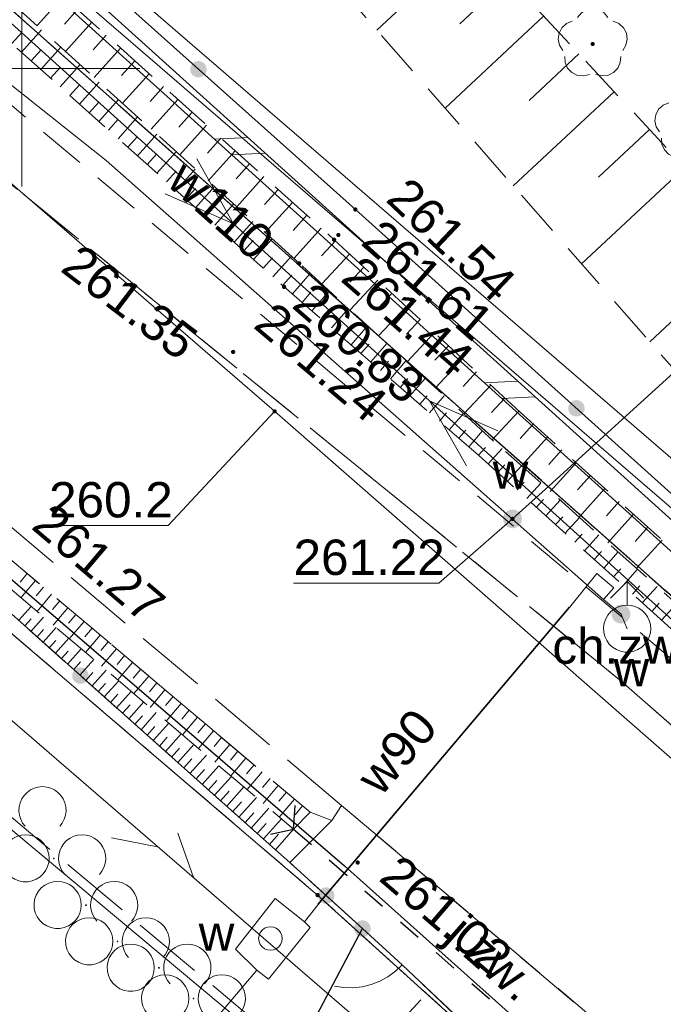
# Model space of a CAD drawing. Header units: metres. Extents: x 7427125 to 7427502, y 5541102 to 5541557.
# Tile 17 of 43: x 7427250 to 7427264, y 5541280 to 5541301. Entities that reach past the tile are written whole.
import ezdxf
from ezdxf.enums import TextEntityAlignment as Align

# ---------------------------------------------------------------- set-up
doc = ezdxf.new("R2010")
doc.units = ezdxf.units.M
doc.header["$MEASUREMENT"] = 0
for name, pattern in [('PRZER1-1', [1, 0.5, -0.5]), ('PRZER2-1', [1.5, 1, -0.5]), ('PRZER3-1', [2, 1.5, -0.5]), ('PRZER3-2', [2.5, 1.5, -1])]:
    doc.linetypes.add(name, pattern=pattern)
for name, color, linetype, lineweight in [('!_Granica terenu objętego planem', 7, 'Continuous', 0), ('!_Linia rozgraniczająca', 7, 'Continuous', 0), ('GEPPGD', 7, 'Continuous', 13), ('GESDZI', 7, 'Continuous', 13), ('GESJOB', 7, 'Continuous', 30), ('GSLDSO', 7, 'Continuous', 13), ('GSLINK', 7, 'Continuous', 13), ('GSLIPS', 7, 'Continuous', 30), ('GSLKBR', 7, 'Continuous', 13), ('GSLKFU', 7, 'Continuous', 13), ('GSLKOG', 7, 'Continuous', 30), ('GSPWPS', 7, 'Continuous', 13), ('GSPWPS_O', 7, 'Continuous', 13), ('GSSKOA', 7, 'Continuous', 13), ('GSSKOA_O', 7, 'Continuous', 13), ('GSSKOD', 7, 'Continuous', 13), ('GSSKOD_O', 7, 'Continuous', 13), ('GSSZAD', 7, 'Continuous', 13), ('GSSZSN', 7, 'Continuous', 13), ('GULLOB', 7, 'Continuous', 30), ('GUPIWZ', 7, 'Continuous', 13), ('GUPIWZ_O', 7, 'Continuous', 13), ('GUPPRZ', 7, 'Continuous', 13), ('GUPPRZ_O', 7, 'Continuous', 13), ('GUSIKP', 7, 'Continuous', 13)]:
    doc.layers.add(name, color=color, linetype=linetype, lineweight=lineweight)
for name, color, linetype, lineweight, true_color in [('GESUZY', 7, 'Continuous', 13, 0x008000), ('GSPRDL', 7, 'Continuous', 13, 0x008000), ('GULEPR', 1, 'Continuous', 13, 0xff0000), ('GULTPR', 7, 'Continuous', 13, 0xff9100), ('GULWPR', 5, 'Continuous', 13, 0x0000ff), ('GULWPR_O', 5, 'Continuous', 13, 0x0000ff), ('GUPWDT', 5, 'Continuous', 13, 0x0000ff), ('GUPWZA', 5, 'Continuous', 13, 0x0000ff), ('GUPWZA_O', 5, 'Continuous', 13, 0x0000ff), ('Ramka sekcyjna', 7, 'Continuous', 13, 0xa5007c)]:
    doc.layers.add(name, color=color, linetype=linetype, lineweight=lineweight, true_color=true_color)
doc.styles.add('Arial', font='arial.ttf')

# ---------------------------------------------------------------- blocks, each defined once
blk = doc.blocks.new('D_GEPPGD1_2')
blk.add_hatch(color=0).paths.add_polyline_path([(0, -0.045), (-0.013906, -0.042798), (-0.02645, -0.036406), (-0.036406, -0.02645), (-0.042798, -0.013906), (-0.045, 0), (-0.042798, 0.013906), (-0.036406, 0.02645), (-0.02645, 0.036406), (-0.013906, 0.042798), (0, 0.045), (0.013906, 0.042798), (0.02645, 0.036406), (0.036406, 0.02645), (0.042798, 0.013906), (0.045, 0), (0.042798, -0.013906), (0.036406, -0.02645), (0.02645, -0.036406), (0.013906, -0.042798)])
blk = doc.blocks.new('D_GUPWDT1')
at = {"color": 0, "flags": 128}
for points in [[(-0.353553, 0.646447), (0, 1), (0.353553, 0.646447)], [(0, 0.5), (0, 1)]]:
    blk.add_lwpolyline(points, dxfattribs=at)
blk.add_lwpolyline([(0, 0.5), (0.086824, 0.492404), (0.17101, 0.469846), (0.25, 0.433013), (0.321394, 0.383022), (0.383022, 0.321394), (0.433013, 0.25), (0.469846, 0.17101), (0.492404, 0.086824), (0.5, 0), (0.492404, -0.086824), (0.469846, -0.17101), (0.433013, -0.25), (0.377875, -0.32743), (0.309079, -0.393027), (0.229113, -0.444418), (0.140866, -0.479746), (0.047528, -0.497736), (-0.047528, -0.497736), (-0.140866, -0.479746), (-0.229113, -0.444418), (-0.309079, -0.393027), (-0.377875, -0.32743), (-0.433013, -0.25), (-0.4725, -0.163534), (-0.494911, -0.071157), (-0.499434, 0.023791), (-0.485906, 0.117879), (-0.454816, 0.207708), (-0.407288, 0.290028), (-0.34504, 0.361867), (-0.27032, 0.420627), (-0.185831, 0.464184), (-0.094626, 0.490964), (0, 0.5)], close=True, dxfattribs=at)
blk = doc.blocks.new('D_GUPWZA1')
blk.add_hatch(color=0).paths.add_polyline_path([(0, -0.2), (-0.051764, -0.193185), (-0.1, -0.173205), (-0.141421, -0.141421), (-0.173205, -0.1), (-0.193185, -0.051764), (-0.2, 0), (-0.193185, 0.051764), (-0.173205, 0.1), (-0.141421, 0.141421), (-0.1, 0.173205), (-0.051764, 0.193185), (0, 0.2), (0.051764, 0.193185), (0.1, 0.173205), (0.141421, 0.141421), (0.173205, 0.1), (0.193185, 0.051764), (0.2, 0), (0.193185, -0.051764), (0.173205, -0.1), (0.141421, -0.141421), (0.1, -0.173205), (0.051764, -0.193185)])
blk = doc.blocks.new('D_GUPIWZ1_1')
at = {"color": 0, "flags": 128}
blk.add_lwpolyline([(0, 0.25), (0.064705, 0.241481), (0.125, 0.216506), (0.176777, 0.176777), (0.216506, 0.125), (0.241481, 0.064705), (0.25, 0), (0.241481, -0.064705), (0.216506, -0.125), (0.176777, -0.176777), (0.125, -0.216506), (0.064705, -0.241481), (0, -0.25), (-0.064705, -0.241481), (-0.125, -0.216506), (-0.176777, -0.176777), (-0.216506, -0.125), (-0.241481, -0.064705), (-0.25, 0), (-0.241481, 0.064705), (-0.216506, 0.125), (-0.176777, 0.176777), (-0.125, 0.216506), (-0.064705, 0.241481), (0, 0.25)], close=True, dxfattribs=at)
blk = doc.blocks.new('D_GSPWPS1')
blk.add_hatch(color=0).paths.add_polyline_path([(0, -0.045), (-0.011647, -0.043467), (-0.0225, -0.038971), (-0.03182, -0.03182), (-0.038971, -0.0225), (-0.043467, -0.011647), (-0.045, 0), (-0.043467, 0.011647), (-0.038971, 0.0225), (-0.03182, 0.03182), (-0.0225, 0.038971), (-0.011647, 0.043467), (0, 0.045), (0.011647, 0.043467), (0.0225, 0.038971), (0.03182, 0.03182), (0.038971, 0.0225), (0.043467, 0.011647), (0.045, 0), (0.043467, -0.011647), (0.038971, -0.0225), (0.03182, -0.03182), (0.0225, -0.038971), (0.011647, -0.043467)])
blk = doc.blocks.new('D_GSPRDL1')
blk.add_hatch(color=0).paths.add_polyline_path([(0, -0.045), (-0.013906, -0.042798), (-0.02645, -0.036406), (-0.036406, -0.02645), (-0.042798, -0.013906), (-0.045, 0), (-0.042798, 0.013906), (-0.036406, 0.02645), (-0.02645, 0.036406), (-0.013906, 0.042798), (0, 0.045), (0.013906, 0.042798), (0.02645, 0.036406), (0.036406, 0.02645), (0.042798, 0.013906), (0.045, 0), (0.042798, -0.013906), (0.036406, -0.02645), (0.02645, -0.036406), (0.013906, -0.042798)])
at = {"color": 0, "flags": 128}
for points in [[(-0.324277, 0.563333), (-0.240553, 0.662679), (-0.127956, 0.727494), (0, 0.75), (0.127956, 0.727494), (0.240553, 0.662679), (0.324277, 0.563333)], [(-0.635969, -0.134326), (-0.70458, -0.024001), (-0.731429, 0.103115), (-0.713292, 0.231763), (-0.652348, 0.346501), (-0.55591, 0.433559), (-0.435555, 0.482485)], [(0.435555, 0.482485), (0.55591, 0.433559), (0.652348, 0.346501), (0.713292, 0.231763), (0.731429, 0.103115), (0.70458, -0.024001), (0.635969, -0.134326)], [(-0.068773, -0.646351), (-0.194901, -0.677512), (-0.324092, -0.663766), (-0.440839, -0.606763), (-0.531129, -0.513345), (-0.584125, -0.394725), (-0.593465, -0.265141)], [(0.593465, -0.265141), (0.584125, -0.394725), (0.531129, -0.513345), (0.440839, -0.606763), (0.324092, -0.663766), (0.194901, -0.677512), (0.068773, -0.646351)]]:
    blk.add_lwpolyline(points, dxfattribs=at)
blk = doc.blocks.new('D_GUPPRZ1')
blk.add_hatch(color=0).paths.add_polyline_path([(0, -0.045), (-0.011647, -0.043467), (-0.0225, -0.038971), (-0.03182, -0.03182), (-0.038971, -0.0225), (-0.043467, -0.011647), (-0.045, 0), (-0.043467, 0.011647), (-0.038971, 0.0225), (-0.03182, 0.03182), (-0.0225, 0.038971), (-0.011647, 0.043467), (0, 0.045), (0.011647, 0.043467), (0.0225, 0.038971), (0.03182, 0.03182), (0.038971, 0.0225), (0.043467, 0.011647), (0.045, 0), (0.043467, -0.011647), (0.038971, -0.0225), (0.03182, -0.03182), (0.0225, -0.038971), (0.011647, -0.043467)])
blk = doc.blocks.new('D_SUTP1')
at = {"color": 0, "flags": 128}
for points in [[(0.9325, 0), (0.0675, 0.5)], [(-0.0675, 0), (-0.9325, -0.5)]]:
    blk.add_lwpolyline(points, dxfattribs=at)
blk = doc.blocks.new('D_ODTN_1')
at = {"color": 0, "flags": 128}
for points in [[(-0.5, -0.25), (0, 0.25)], [(0, -0.25), (0.5, 0.25)]]:
    blk.add_lwpolyline(points, dxfattribs=at)
blk = doc.blocks.new('D_KOLO')
blk.add_hatch(color=0).paths.add_polyline_path([(0, -0.175), (-0.045293, -0.169037), (-0.0875, -0.151554), (-0.123744, -0.123744), (-0.151554, -0.0875), (-0.169037, -0.045293), (-0.175, 0), (-0.169037, 0.045293), (-0.151554, 0.0875), (-0.123744, 0.123744), (-0.0875, 0.151554), (-0.045293, 0.169037), (0, 0.175), (0.045293, 0.169037), (0.0875, 0.151554), (0.123744, 0.123744), (0.151554, 0.0875), (0.169037, 0.045293), (0.175, 0), (0.169037, -0.045293), (0.151554, -0.0875), (0.123744, -0.123744), (0.0875, -0.151554), (0.045293, -0.169037)])
blk = doc.blocks.new('D_SUEP1')
at = {"color": 0, "flags": 128}
blk.add_lwpolyline([(-0.75, -0.5), (0.75, 0), (-0.75, 0.5)], dxfattribs=at)
blk = doc.blocks.new('D_GSLIPS1')
at = {"color": 0, "flags": 128}
blk.add_lwpolyline([(-0.3, -0.4), (0, 0), (-0.3, 0.4)], dxfattribs=at)
blk = doc.blocks.new('D_GSLKOG1')
blk.add_hatch(color=0).paths.add_polyline_path([(0, -0.175), (-0.045293, -0.169037), (-0.0875, -0.151554), (-0.123744, -0.123744), (-0.151554, -0.0875), (-0.169037, -0.045293), (-0.175, 0), (-0.169037, 0.045293), (-0.151554, 0.0875), (-0.123744, 0.123744), (-0.0875, 0.151554), (-0.045293, 0.169037), (0, 0.175), (0.045293, 0.169037), (0.0875, 0.151554), (0.123744, 0.123744), (0.151554, 0.0875), (0.169037, 0.045293), (0.175, 0), (0.169037, -0.045293), (0.151554, -0.0875), (0.123744, -0.123744), (0.0875, -0.151554), (0.045293, -0.169037)])
blk = doc.blocks.new('D_GSLKFU1')
at = {"color": 0, "flags": 128}
blk.add_lwpolyline([(0, 0), (-0.012833, -0.195789), (-0.051111, -0.388229), (-0.114181, -0.574025), (-0.200962, -0.75), (-0.30997, -0.913142), (-0.43934, -1.06066), (-0.586858, -1.19003), (-0.75, -1.299038)], dxfattribs=at)
blk = doc.blocks.new('D_GSSZAD3')
at = {"color": 0, "flags": 128}
blk.add_lwpolyline([(-0.6, 0.5), (-0.513176, 0.492404), (-0.42899, 0.469846), (-0.35, 0.433013), (-0.278606, 0.383022), (-0.216978, 0.321394), (-0.166987, 0.25), (-0.130154, 0.17101), (-0.107596, 0.086824), (-0.1, 0), (-0.107596, -0.086824), (-0.130154, -0.17101), (-0.166987, -0.25), (-0.222125, -0.32743), (-0.290921, -0.393027), (-0.370887, -0.444418), (-0.459134, -0.479746), (-0.552472, -0.497736), (-0.647528, -0.497736), (-0.740866, -0.479746), (-0.829113, -0.444418), (-0.909079, -0.393027), (-0.977875, -0.32743), (-1.033013, -0.25), (-1.0725, -0.163534), (-1.094911, -0.071157), (-1.099434, 0.023791), (-1.085906, 0.117879), (-1.054816, 0.207708), (-1.007288, 0.290028), (-0.94504, 0.361867), (-0.87032, 0.420627), (-0.785831, 0.464184), (-0.694626, 0.490964), (-0.6, 0.5)], close=True, dxfattribs=at)
blk.add_lwpolyline([(0.234697, -0.341399), (0.179845, -0.271053), (0.138367, -0.192079), (0.111581, -0.106992), (0.100342, -0.018499), (0.105007, 0.070582), (0.125427, 0.157417), (0.160952, 0.239242), (0.210451, 0.313452), (0.27235, 0.377684), (0.344678, 0.429896), (0.425132, 0.468424), (0.511152, 0.492043), (0.6, 0.5), (0.688848, 0.492043), (0.774868, 0.468424), (0.855322, 0.429896), (0.92765, 0.377684), (0.989549, 0.313452), (1.039048, 0.239242), (1.074573, 0.157417), (1.094993, 0.070582), (1.099658, -0.018499), (1.088419, -0.106992), (1.061633, -0.192079), (1.020155, -0.271053), (0.965303, -0.341399)], dxfattribs=at)

msp = doc.modelspace()

# ---------------------------------------------------------------- linework, layer by layer
at = {"layer": '!_Granica terenu objętego planem', "color": 16, "linetype": 'PRZER3-1', "lineweight": 13}
msp.add_lwpolyline([(7427223.404, 5541280.844), (7427237.172, 5541294.666), (7427273.595, 5541264.199), (7427293.187, 5541246.2), (7427318.595, 5541219.771), (7427304.61, 5541204.848)], dxfattribs=at)
at = {"layer": '!_Linia rozgraniczająca', "color": 218, "linetype": 'Continuous', "lineweight": 13, "flags": 128}
msp.add_lwpolyline([(7427223.546, 5541280.703), (7427237.185, 5541294.395), (7427273.463, 5541264.048), (7427293.047, 5541246.057), (7427318.319, 5541219.769), (7427304.464, 5541204.985)], dxfattribs=at)
at = {"layer": 'GESDZI', "color": 7, "linetype": 'Continuous', "lineweight": 13, "flags": 128}
for points in [[(7427365.33, 5541270.24), (7427360.53, 5541265.49), (7427345.01, 5541249.37), (7427332.02, 5541235.75), (7427327.9, 5541231.44), (7427324.78, 5541228.21), (7427320.15, 5541236.27), (7427305.53, 5541250.41), (7427281.57, 5541272.99), (7427247.55, 5541303.23), (7427241.97, 5541307.49), (7427230.33, 5541315.24), (7427210.43, 5541329.61), (7427196.99, 5541343.41), (7427172.66, 5541368.39), (7427206.1, 5541403.07), (7427222.77, 5541419.91)], [(7427149.017, 5541397.869), (7427149.6, 5541397.01), (7427166.31, 5541376.18), (7427167.99, 5541374.1), (7427172.66, 5541368.39), (7427196.99, 5541343.41), (7427210.43, 5541329.61), (7427230.33, 5541315.24), (7427241.97, 5541307.49), (7427247.55, 5541303.23), (7427281.57, 5541272.99), (7427305.53, 5541250.41), (7427320.15, 5541236.27)], [(7427311.88, 5541231.94), (7427301.75, 5541241.17), (7427284.57, 5541256.88), (7427256.27, 5541282.47), (7427240.42, 5541296.03), (7427236.08, 5541299.6), (7427224.16, 5541309.39), (7427213.87, 5541317.74), (7427195.57, 5541331.32), (7427175.06, 5541354.41), (7427161.84, 5541370.1), (7427153.91, 5541380.03), (7427144.81, 5541391.44), (7427143.965, 5541392.524)], [(7427224.326, 5541279.982), (7427240.42, 5541296.03), (7427256.27, 5541282.47), (7427284.57, 5541256.88), (7427301.75, 5541241.17), (7427315.72, 5541223.34), (7427317.48, 5541219.62), (7427313.06, 5541214.79), (7427304.01, 5541205.409)]]:
    msp.add_lwpolyline(points, dxfattribs=at)
at = {"layer": 'GESJOB', "color": 7, "linetype": 'PRZER3-2', "lineweight": 30}
for points in [[(7427149.017, 5541397.869), (7427149.6, 5541397.01), (7427166.31, 5541376.18), (7427167.99, 5541374.1), (7427172.66, 5541368.39), (7427196.99, 5541343.41), (7427210.43, 5541329.61), (7427230.33, 5541315.24), (7427241.97, 5541307.49), (7427247.55, 5541303.23), (7427281.57, 5541272.99), (7427305.53, 5541250.41), (7427320.15, 5541236.27), (7427324.78, 5541228.21), (7427335.43, 5541208.11), (7427343.296, 5541192.599)], [(7427343.296, 5541192.599), (7427335.43, 5541208.11), (7427324.78, 5541228.21), (7427320.15, 5541236.27), (7427305.53, 5541250.41), (7427281.57, 5541272.99), (7427247.55, 5541303.23), (7427241.97, 5541307.49), (7427230.33, 5541315.24), (7427210.43, 5541329.61), (7427196.99, 5541343.41), (7427172.66, 5541368.39), (7427167.99, 5541374.1), (7427166.31, 5541376.18), (7427149.6, 5541397.01), (7427149.017, 5541397.869)]]:
    msp.add_lwpolyline(points, dxfattribs=at)
at = {"layer": 'GESUZY', "color": 96, "linetype": 'PRZER1-1', "lineweight": 13, "true_color": 0x008000}
msp.add_lwpolyline([(7427172.66, 5541368.39), (7427206.1, 5541403.07), (7427222.77, 5541419.91), (7427244.15, 5541442.18), (7427252.46, 5541450.31), (7427254.41, 5541453.57), (7427259.22, 5541448.94), (7427268.91, 5541439.64), (7427284.23, 5541424.73), (7427296.48, 5541413.08), (7427315.34, 5541394.75), (7427334.14, 5541376.5), (7427348.33, 5541362.8), (7427354.64, 5541356.58), (7427273.39, 5541280.26), (7427247.55, 5541303.23), (7427241.97, 5541307.49), (7427230.33, 5541315.24), (7427210.43, 5541329.61), (7427196.99, 5541343.41), (7427172.66, 5541368.39)], close=True, dxfattribs=at)
for points in [[(7427149.017, 5541397.869), (7427149.6, 5541397.01), (7427166.31, 5541376.18), (7427167.99, 5541374.1), (7427172.66, 5541368.39), (7427196.99, 5541343.41), (7427210.43, 5541329.61), (7427230.33, 5541315.24), (7427241.97, 5541307.49), (7427247.55, 5541303.23), (7427273.39, 5541280.26), (7427281.57, 5541272.99), (7427305.53, 5541250.41), (7427320.15, 5541236.27)], [(7427311.88, 5541231.94), (7427301.75, 5541241.17), (7427297.26, 5541245.27), (7427284.57, 5541256.88), (7427256.27, 5541282.47), (7427240.42, 5541296.03), (7427236.08, 5541299.6), (7427224.16, 5541309.39), (7427213.87, 5541317.74), (7427195.57, 5541331.32), (7427175.06, 5541354.41), (7427161.84, 5541370.1), (7427153.91, 5541380.03), (7427144.81, 5541391.44), (7427143.965, 5541392.524)], [(7427224.326, 5541279.982), (7427240.42, 5541296.03), (7427256.27, 5541282.47), (7427284.57, 5541256.88), (7427297.26, 5541245.27), (7427280.844, 5541227.089)]]:
    msp.add_lwpolyline(points, dxfattribs=at)
at = {"layer": 'GSLDSO', "color": 7, "linetype": 'Continuous', "lineweight": 13, "flags": 128}
for points in [[(7427314.467, 5541245.186), (7427306.537, 5541252.286), (7427298.936, 5541259.137), (7427296.706, 5541261.087), (7427283.766, 5541272.657), (7427272.306, 5541282.717), (7427256.878, 5541296.656), (7427244.535, 5541307.798), (7427240.116, 5541311.597), (7427230.318, 5541320.515), (7427219.057, 5541330.746), (7427200.876, 5541346.967)], [(7427314.133, 5541244.814), (7427306.203, 5541251.914), (7427298.604, 5541258.763), (7427296.374, 5541260.713), (7427283.434, 5541272.283), (7427271.974, 5541282.343), (7427256.542, 5541296.284), (7427244.205, 5541307.422), (7427239.784, 5541311.223), (7427229.982, 5541320.145), (7427218.723, 5541330.374), (7427200.544, 5541346.593)]]:
    msp.add_lwpolyline(points, dxfattribs=at)
at = {"layer": 'GSLINK', "color": 7, "linetype": 'Continuous', "lineweight": 13, "flags": 128}
msp.add_lwpolyline([(7427251.15, 5541273.06), (7427253.08, 5541274.48), (7427255.1, 5541276.6), (7427258.46, 5541280.25)], dxfattribs=at)
at = {"layer": 'GSLIPS', "color": 7, "linetype": 'PRZER1-1', "lineweight": 30}
msp.add_lwpolyline([(7427255.76, 5541283.87), (7427262.38, 5541278.13)], dxfattribs=at)
at = {"layer": 'GSLKBR', "color": 7, "linetype": 'Continuous', "lineweight": 13, "flags": 128}
msp.add_lwpolyline([(7427258.06, 5541280.99), (7427261.03, 5541278.19)], dxfattribs=at)
at = {"layer": 'GSLKFU', "color": 7, "linetype": 'Continuous', "lineweight": 13, "flags": 128}
msp.add_lwpolyline([(7427257.22, 5541281.76), (7427258.06, 5541280.99)], dxfattribs=at)
at = {"layer": 'GSLKOG', "color": 7, "linetype": 'Continuous', "lineweight": 30, "flags": 128}
for points in [[(7427180.22, 5541365.25), (7427182.35, 5541363.35), (7427192.59, 5541354.04), (7427194.13, 5541352.7), (7427200.71, 5541346.78), (7427202.8, 5541345.7), (7427219.27, 5541330.95), (7427230.49, 5541320.85), (7427244.83, 5541307.96), (7427257.07, 5541297.01), (7427266.44, 5541288.58)], [(7427240.63, 5541296.41), (7427247.11, 5541290.82), (7427255.38, 5541283.43), (7427255.68, 5541283.16), (7427257.22, 5541281.76)], [(7427241.921, 5541263.515), (7427245.87, 5541267.62), (7427252.17, 5541274.11), (7427254.4, 5541276.41), (7427257.22, 5541281.76)]]:
    msp.add_lwpolyline(points, dxfattribs=at)
at = {"layer": 'GSSKOA', "color": 7, "linetype": 'PRZER3-1', "lineweight": 13}
for points in [[(7427214.8, 5541324.94), (7427228.08, 5541314.4), (7427243.84, 5541302.38), (7427262.7, 5541287.01), (7427277.46, 5541274.11), (7427285.25, 5541267.16), (7427295.94, 5541257.65), (7427310.31, 5541244.33), (7427319.36, 5541234.38)], [(7427208.64, 5541320.51), (7427227.5, 5541306.34), (7427229.27, 5541303.15), (7427236.2, 5541297.3), (7427240.92, 5541296.81), (7427247.69, 5541291.34), (7427256.11, 5541284.23), (7427256.57, 5541284.05), (7427256.78, 5541284.37), (7427248.05, 5541291.73), (7427241.19, 5541297.08), (7427228.09, 5541307), (7427209.62, 5541321.59)], [(7427312.78, 5541232.86), (7427302.84, 5541243.14), (7427302.14, 5541243.84), (7427293.24, 5541252.13), (7427282.63, 5541261.81), (7427270.86, 5541272.19), (7427264.75, 5541277.61), (7427256.78, 5541284.37), (7427248.05, 5541291.73), (7427241.19, 5541297.08), (7427228.09, 5541307), (7427209.62, 5541321.59)]]:
    msp.add_lwpolyline(points, dxfattribs=at)
msp.add_lwpolyline([(7427262.43, 5541279.59), (7427261.03, 5541278.19), (7427258.06, 5541280.99), (7427257.22, 5541281.76), (7427255.68, 5541283.16), (7427256.57, 5541284.05), (7427256.78, 5541284.37), (7427262.43, 5541279.59)], close=True, dxfattribs=at)
at = {"layer": 'GSSKOD', "color": 7, "linetype": 'PRZER2-1', "lineweight": 13}
msp.add_lwpolyline([(7427214.8, 5541324.94, -0.890724), (7427229.29, 5541316.12), (7427244.72, 5541303.47), (7427263.56, 5541287.66), (7427278.27, 5541274.66), (7427285.85, 5541267.69), (7427296.35, 5541258), (7427310.66, 5541244.68), (7427310.31, 5541244.33), (7427295.94, 5541257.65), (7427285.25, 5541267.16), (7427277.46, 5541274.11), (7427262.7, 5541287.01), (7427243.84, 5541302.38), (7427228.08, 5541314.4), (7427214.8, 5541324.94)], format="xyb", close=True, dxfattribs=at)
at = {"layer": 'GSSZAD', "color": 7, "linetype": 'PRZER2-1', "lineweight": 13}
for points in [[(7427250.68, 5541283.26), (7427250.67, 5541283.24), (7427250.69, 5541283.24), (7427250.68, 5541283.26)], [(7427251.36, 5541282.27), (7427251.35, 5541282.25), (7427251.37, 5541282.25), (7427251.36, 5541282.27)], [(7427252.03, 5541281.5), (7427252.02, 5541281.48), (7427252.04, 5541281.48), (7427252.03, 5541281.5)], [(7427252.91, 5541280.94), (7427252.9, 5541280.92), (7427252.92, 5541280.92), (7427252.91, 5541280.94)], [(7427253.64, 5541280.29), (7427253.63, 5541280.27), (7427253.65, 5541280.27), (7427253.64, 5541280.29)]]:
    msp.add_lwpolyline(points, close=True, dxfattribs=at)
at = {"layer": 'GSSZSN', "color": 7, "linetype": 'PRZER2-1', "lineweight": 13}
for points in [[(7427269.8, 5541291.75), (7427259.11, 5541303.2), (7427250.43, 5541311.1), (7427244.41, 5541316.74), (7427240.8, 5541320.12), (7427236.86, 5541323.17), (7427228.74, 5541329.45), (7427222.52, 5541334.53), (7427206.64, 5541347.44), (7427208.22, 5541352.28), (7427193.65, 5541366.92), (7427191.58, 5541366.66), (7427205.99, 5541352.83), (7427206.63, 5541352.07), (7427204.25, 5541347.05), (7427215.61, 5541338.02), (7427226.76, 5541328.3), (7427239.29, 5541317.74), (7427255.65, 5541302.96), (7427267.49, 5541289.43), (7427269.8, 5541291.75)], [(7427244.21, 5541307.52), (7427256.62, 5541296.37), (7427260.56, 5541292.71), (7427270.54, 5541283.73), (7427269.96, 5541283.23), (7427260, 5541292.1), (7427255.88, 5541295.87), (7427243.7, 5541306.92), (7427244.21, 5541307.52)], [(7427243.7, 5541306.92), (7427243.19, 5541306.43), (7427255.56, 5541295.37), (7427259.68, 5541291.8), (7427269.64, 5541282.82), (7427269.96, 5541283.23), (7427260, 5541292.1), (7427255.88, 5541295.87), (7427243.7, 5541306.92)], [(7427240.74, 5541296.51), (7427247.32, 5541291.04), (7427255.76, 5541283.87), (7427256.11, 5541284.23), (7427247.69, 5541291.34), (7427240.92, 5541296.81), (7427240.74, 5541296.51)], [(7427240.74, 5541296.51), (7427247.32, 5541291.04), (7427255.76, 5541283.87), (7427255.38, 5541283.43), (7427247.11, 5541290.82), (7427240.63, 5541296.41), (7427240.74, 5541296.51)]]:
    msp.add_lwpolyline(points, close=True, dxfattribs=at)
at = {"layer": 'GSSZSN', "color": 7, "linetype": 'Continuous', "lineweight": 13, "flags": 128}
for points in [[(7427259.563, 5541302.715), (7427257.527, 5541300.815)], [(7427260.311, 5541301.913), (7427259.281, 5541300.951)], [(7427250.88, 5541301.527), (7427250.325, 5541300.91)], [(7427251.184, 5541301.254), (7427250.905, 5541300.945)], [(7427251.487, 5541300.982), (7427250.93, 5541300.361)], [(7427261.06, 5541301.111), (7427258.973, 5541299.163)], [(7427249.79, 5541300.529), (7427250.004, 5541300.768)], [(7427249.995, 5541300.345), (7427250.422, 5541300.822)], [(7427251.791, 5541300.709), (7427251.511, 5541300.398)], [(7427250.2, 5541300.162), (7427250.413, 5541300.4)], [(7427250.405, 5541299.979), (7427250.829, 5541300.453)], [(7427252.095, 5541300.436), (7427251.534, 5541299.813)], [(7427252.398, 5541300.163), (7427252.117, 5541299.851)], [(7427261.809, 5541300.31), (7427260.752, 5541299.323)], [(7427250.61, 5541299.796), (7427250.821, 5541300.032)], [(7427250.815, 5541299.613), (7427251.236, 5541300.083)], [(7427252.702, 5541299.89), (7427252.139, 5541299.264)], [(7427251.02, 5541299.429), (7427251.23, 5541299.664)], [(7427251.225, 5541299.246), (7427251.643, 5541299.714)], [(7427253.005, 5541299.618), (7427252.723, 5541299.304)], [(7427251.634, 5541298.88), (7427252.05, 5541299.345)], [(7427253.309, 5541299.345), (7427252.744, 5541298.715)], [(7427262.557, 5541299.508), (7427260.418, 5541297.511)], [(7427251.43, 5541299.063), (7427251.638, 5541299.296)], [(7427251.839, 5541298.697), (7427252.046, 5541298.928)], [(7427252.044, 5541298.513), (7427252.457, 5541298.975)], [(7427253.613, 5541299.072), (7427253.329, 5541298.756)], [(7427253.916, 5541298.799), (7427253.348, 5541298.167)], [(7427263.306, 5541298.706), (7427262.224, 5541297.695)], [(7427252.249, 5541298.33), (7427252.455, 5541298.56)], [(7427252.454, 5541298.147), (7427252.864, 5541298.606)], [(7427254.22, 5541298.526), (7427253.935, 5541298.209)], [(7427252.659, 5541297.964), (7427252.863, 5541298.193)], [(7427252.864, 5541297.781), (7427253.271, 5541298.237)], [(7427254.524, 5541298.253), (7427253.953, 5541297.618)], [(7427253.274, 5541297.414), (7427253.679, 5541297.867)], [(7427254.827, 5541297.981), (7427254.541, 5541297.662)], [(7427264.054, 5541297.904), (7427261.864, 5541295.859)], [(7427253.069, 5541297.598), (7427253.272, 5541297.825)], [(7427255.131, 5541297.708), (7427254.558, 5541297.07)], [(7427253.478, 5541297.231), (7427253.68, 5541297.457)], [(7427253.683, 5541297.048), (7427254.086, 5541297.498)], [(7427255.435, 5541297.435), (7427255.147, 5541297.115)], [(7427253.888, 5541296.865), (7427254.089, 5541297.089)], [(7427254.093, 5541296.682), (7427254.493, 5541297.129)], [(7427255.738, 5541297.162), (7427255.162, 5541296.521)], [(7427256.042, 5541296.889), (7427255.753, 5541296.568)], [(7427254.298, 5541296.498), (7427254.497, 5541296.721)], [(7427254.503, 5541296.315), (7427254.9, 5541296.759)], [(7427256.346, 5541296.617), (7427255.767, 5541295.973)], [(7427254.913, 5541295.949), (7427255.307, 5541296.39)], [(7427254.708, 5541296.132), (7427254.906, 5541296.353)], [(7427256.649, 5541296.343), (7427256.353, 5541296.025)], [(7427265.552, 5541296.3), (7427263.31, 5541294.207)], [(7427255.118, 5541295.766), (7427255.314, 5541295.985)], [(7427255.322, 5541295.582), (7427255.714, 5541296.02)], [(7427256.948, 5541296.065), (7427256.359, 5541295.432)], [(7427257.247, 5541295.788), (7427256.954, 5541295.472)], [(7427255.527, 5541295.399), (7427255.722, 5541295.617)], [(7427255.735, 5541295.219), (7427256.114, 5541295.656)], [(7427257.546, 5541295.51), (7427256.961, 5541294.88)], [(7427255.942, 5541295.039), (7427256.129, 5541295.255)], [(7427256.15, 5541294.859), (7427256.519, 5541295.285)], [(7427257.845, 5541295.232), (7427257.554, 5541294.918)], [(7427258.144, 5541294.954), (7427257.564, 5541294.329)], [(7427256.358, 5541294.679), (7427256.54, 5541294.889)], [(7427256.565, 5541294.499), (7427256.925, 5541294.914)], [(7427256.773, 5541294.319), (7427256.951, 5541294.523)], [(7427256.981, 5541294.139), (7427257.331, 5541294.543)], [(7427258.443, 5541294.676), (7427258.154, 5541294.365)], [(7427258.742, 5541294.398), (7427258.166, 5541293.778)], [(7427257.189, 5541293.959), (7427257.361, 5541294.158)], [(7427257.396, 5541293.779), (7427257.736, 5541294.171)], [(7427259.041, 5541294.121), (7427258.754, 5541293.812)], [(7427257.604, 5541293.599), (7427257.772, 5541293.792)], [(7427257.812, 5541293.419), (7427258.142, 5541293.8)], [(7427259.341, 5541293.843), (7427258.768, 5541293.227)], [(7427259.64, 5541293.565), (7427259.355, 5541293.258)], [(7427258.019, 5541293.239), (7427258.182, 5541293.427)], [(7427258.227, 5541293.059), (7427258.548, 5541293.429)], [(7427259.939, 5541293.287), (7427259.371, 5541292.676)], [(7427258.435, 5541292.879), (7427258.593, 5541293.061)], [(7427258.643, 5541292.699), (7427258.953, 5541293.058)], [(7427260.238, 5541293.009), (7427259.955, 5541292.705)], [(7427258.85, 5541292.519), (7427259.003, 5541292.696)], [(7427259.058, 5541292.339), (7427259.359, 5541292.686)], [(7427260.537, 5541292.731), (7427259.973, 5541292.125)], [(7427260.84, 5541292.458), (7427260.564, 5541292.151)], [(7427259.266, 5541292.159), (7427259.414, 5541292.33)], [(7427259.473, 5541291.979), (7427259.765, 5541292.315)], [(7427261.143, 5541292.185), (7427260.592, 5541291.573)], [(7427259.681, 5541291.799), (7427259.828, 5541291.961)], [(7427259.885, 5541291.615), (7427260.179, 5541291.941)], [(7427261.447, 5541291.912), (7427261.172, 5541291.606)], [(7427260.089, 5541291.431), (7427260.237, 5541291.594)], [(7427260.293, 5541291.247), (7427260.589, 5541291.575)], [(7427261.75, 5541291.639), (7427261.202, 5541291.03)], [(7427262.054, 5541291.366), (7427261.78, 5541291.062)], [(7427260.498, 5541291.063), (7427260.646, 5541291.228)], [(7427260.702, 5541290.879), (7427261, 5541291.21)], [(7427262.357, 5541291.093), (7427261.812, 5541290.487)], [(7427260.906, 5541290.695), (7427261.056, 5541290.861)], [(7427261.11, 5541290.511), (7427261.41, 5541290.844)], [(7427262.661, 5541290.82), (7427262.389, 5541290.517)], [(7427262.964, 5541290.547), (7427262.421, 5541289.944)], [(7427261.314, 5541290.327), (7427261.465, 5541290.494)], [(7427261.518, 5541290.143), (7427261.821, 5541290.478)], [(7427261.722, 5541289.959), (7427261.874, 5541290.127)], [(7427261.927, 5541289.775), (7427262.231, 5541290.113)], [(7427263.268, 5541290.274), (7427262.997, 5541289.973)], [(7427263.571, 5541290.001), (7427263.031, 5541289.401)], [(7427262.131, 5541289.59), (7427262.284, 5541289.76)], [(7427262.335, 5541289.406), (7427262.642, 5541289.747)], [(7427250.119, 5541289.289), (7427249.965, 5541289.106)], [(7427262.539, 5541289.222), (7427262.693, 5541289.393)], [(7427262.743, 5541289.038), (7427263.052, 5541289.382)], [(7427250.291, 5541289.144), (7427249.982, 5541288.778)], [(7427250.462, 5541288.999), (7427250.308, 5541288.816)], [(7427262.947, 5541288.854), (7427263.102, 5541289.027)], [(7427263.151, 5541288.67), (7427263.463, 5541289.016)], [(7427250.634, 5541288.854), (7427250.325, 5541288.488)], [(7427250.806, 5541288.709), (7427250.651, 5541288.526)], [(7427263.355, 5541288.486), (7427263.512, 5541288.66)], [(7427263.56, 5541288.302), (7427263.873, 5541288.65)], [(7427250.2, 5541288.593), (7427249.935, 5541288.296)], [(7427250.977, 5541288.564), (7427250.667, 5541288.197)], [(7427250.064, 5541288.18), (7427250.199, 5541288.33)], [(7427250.465, 5541288.368), (7427250.194, 5541288.064)], [(7427251.149, 5541288.419), (7427250.993, 5541288.235)], [(7427251.32, 5541288.274), (7427251.009, 5541287.906)], [(7427250.324, 5541287.948), (7427250.461, 5541288.102)], [(7427250.731, 5541288.143), (7427250.453, 5541287.832)], [(7427251.492, 5541288.13), (7427251.336, 5541287.945)], [(7427250.583, 5541287.716), (7427250.723, 5541287.873)], [(7427250.996, 5541287.917), (7427250.713, 5541287.601)], [(7427251.664, 5541287.985), (7427251.352, 5541287.615)], [(7427251.835, 5541287.84), (7427251.679, 5541287.655)], [(7427250.842, 5541287.485), (7427250.985, 5541287.645)], [(7427251.261, 5541287.692), (7427250.972, 5541287.369)], [(7427252.007, 5541287.695), (7427251.694, 5541287.324)], [(7427251.102, 5541287.253), (7427251.248, 5541287.416)], [(7427251.526, 5541287.467), (7427251.232, 5541287.137)], [(7427252.178, 5541287.55), (7427252.022, 5541287.364)], [(7427252.35, 5541287.405), (7427252.036, 5541287.034)], [(7427251.361, 5541287.021), (7427251.51, 5541287.188)], [(7427251.791, 5541287.242), (7427251.491, 5541286.905)], [(7427252.521, 5541287.26), (7427252.364, 5541287.074)], [(7427252.056, 5541287.016), (7427251.75, 5541286.674)], [(7427252.693, 5541287.115), (7427252.378, 5541286.743)], [(7427251.621, 5541286.789), (7427251.772, 5541286.959)], [(7427252.322, 5541286.791), (7427252.01, 5541286.442)], [(7427252.865, 5541286.97), (7427252.707, 5541286.784)], [(7427253.036, 5541286.826), (7427252.721, 5541286.452)], [(7427251.88, 5541286.558), (7427252.034, 5541286.731)], [(7427252.587, 5541286.566), (7427252.269, 5541286.21)], [(7427253.208, 5541286.681), (7427253.05, 5541286.494)], [(7427252.139, 5541286.326), (7427252.297, 5541286.502)], [(7427253.379, 5541286.536), (7427253.063, 5541286.161)], [(7427253.551, 5541286.391), (7427253.393, 5541286.203)], [(7427252.399, 5541286.094), (7427252.559, 5541286.274)], [(7427252.852, 5541286.34), (7427252.528, 5541285.978)], [(7427253.723, 5541286.246), (7427253.405, 5541285.87)], [(7427252.658, 5541285.862), (7427252.821, 5541286.045)], [(7427253.117, 5541286.115), (7427252.788, 5541285.746)], [(7427253.894, 5541286.101), (7427253.735, 5541285.913)], [(7427254.066, 5541285.956), (7427253.748, 5541285.58)], [(7427252.917, 5541285.631), (7427253.084, 5541285.817)], [(7427253.382, 5541285.89), (7427253.047, 5541285.515)], [(7427254.237, 5541285.811), (7427254.078, 5541285.623)], [(7427253.177, 5541285.399), (7427253.346, 5541285.588)], [(7427253.647, 5541285.665), (7427253.306, 5541285.283)], [(7427254.409, 5541285.666), (7427254.09, 5541285.289)], [(7427254.58, 5541285.522), (7427254.421, 5541285.332)], [(7427253.436, 5541285.167), (7427253.608, 5541285.36)], [(7427253.913, 5541285.439), (7427253.566, 5541285.051)], [(7427254.752, 5541285.377), (7427254.432, 5541284.998)], [(7427253.695, 5541284.935), (7427253.87, 5541285.131)], [(7427254.178, 5541285.214), (7427253.825, 5541284.819)], [(7427254.924, 5541285.232), (7427254.764, 5541285.042)], [(7427253.955, 5541284.704), (7427254.133, 5541284.903)], [(7427254.443, 5541284.989), (7427254.084, 5541284.588)], [(7427255.095, 5541285.087), (7427254.775, 5541284.707)], [(7427255.267, 5541284.942), (7427255.106, 5541284.752)], [(7427254.708, 5541284.764), (7427254.344, 5541284.356)], [(7427255.438, 5541284.797), (7427255.117, 5541284.416)], [(7427254.214, 5541284.472), (7427254.395, 5541284.674)], [(7427254.973, 5541284.538), (7427254.603, 5541284.124)], [(7427255.61, 5541284.652), (7427255.449, 5541284.462)], [(7427255.782, 5541284.507), (7427255.459, 5541284.126)], [(7427254.474, 5541284.24), (7427254.657, 5541284.445)], [(7427255.238, 5541284.313), (7427254.863, 5541283.892)], [(7427255.953, 5541284.362), (7427255.792, 5541284.171)], [(7427254.733, 5541284.008), (7427254.919, 5541284.217)], [(7427255.504, 5541284.088), (7427255.122, 5541283.661)], [(7427254.992, 5541283.776), (7427255.182, 5541283.988)], [(7427255.252, 5541283.545), (7427255.444, 5541283.76)]]:
    msp.add_lwpolyline(points, dxfattribs=at)
at = {"layer": 'GULEPR', "color": 1, "linetype": 'Continuous', "lineweight": 13, "true_color": 0xff0000, "flags": 128}
msp.add_lwpolyline([(7427167.465, 5541376.615), (7427192.37, 5541352.47), (7427218.7, 5541328.9), (7427242.8, 5541307.27), (7427270.33, 5541282.39), (7427295.76, 5541259.11), (7427296.495, 5541258.46)], dxfattribs=at)
at = {"layer": 'GULLOB', "color": 7, "linetype": 'Continuous', "lineweight": 30, "flags": 128}
for points in [[(7427143.646, 5541392.187), (7427145.68, 5541389.41), (7427155.42, 5541377.06), (7427156.07, 5541376.56), (7427161.68, 5541380.12), (7427162.59, 5541379.92), (7427172.13, 5541366.63), (7427187.45, 5541351.54), (7427196.58, 5541342.56), (7427212.69, 5541327.94), (7427224.48, 5541318.48), (7427233.85, 5541311.06), (7427228.99, 5541305.78), (7427236.17, 5541300.13), (7427240.75, 5541296.94), (7427256.84, 5541283.09), (7427262.64, 5541277.9), (7427267.92, 5541273.12), (7427281.73, 5541260.56), (7427292.93, 5541250.77), (7427300.04, 5541244.78), (7427304.6, 5541240.74), (7427310.96, 5541234.28)], [(7427256.28, 5541282.275), (7427261.605, 5541288.575)]]:
    msp.add_lwpolyline(points, dxfattribs=at)
at = {"layer": 'GULTPR', "color": 30, "linetype": 'Continuous', "lineweight": 13, "true_color": 0xff9100, "flags": 128}
for points in [[(7427147.925, 5541396.714), (7427160.79, 5541380.08), (7427172.77, 5541365.73), (7427189.7, 5541344.59), (7427199.87, 5541334.94), (7427213.89, 5541323.55), (7427227.66, 5541313.41), (7427237.41, 5541307.29), (7427244.89, 5541301.8), (7427255.3, 5541292.78), (7427280.97, 5541270.3), (7427294.36, 5541257.17), (7427307.47, 5541246.36), (7427319.95, 5541234.27), (7427324.38, 5541225.76), (7427330.33, 5541215.04), (7427332.71, 5541211.01), (7427342.288, 5541191.518)], [(7427143.646, 5541392.187), (7427145.68, 5541389.41), (7427155.42, 5541377.06), (7427156.07, 5541376.56), (7427161.68, 5541380.12), (7427162.59, 5541379.92), (7427172.13, 5541366.63), (7427187.45, 5541351.54), (7427196.58, 5541342.56), (7427212.69, 5541327.94), (7427224.48, 5541318.48), (7427233.85, 5541311.06), (7427228.99, 5541305.78), (7427236.17, 5541300.13), (7427240.75, 5541296.94), (7427256.84, 5541283.09), (7427262.64, 5541277.9), (7427267.92, 5541273.12), (7427281.73, 5541260.56), (7427292.93, 5541250.77), (7427300.04, 5541244.78), (7427304.6, 5541240.74), (7427310.96, 5541234.28)], [(7427227.27, 5541305.66), (7427261.58, 5541275.97)], [(7427261.58, 5541275.97), (7427227.27, 5541305.66)]]:
    msp.add_lwpolyline(points, dxfattribs=at)
at = {"layer": 'GULWPR', "color": 5, "linetype": 'Continuous', "lineweight": 13, "true_color": 0x0000ff, "flags": 128}
for points in [[(7427262.33, 5541288.74), (7427251.79, 5541298.05), (7427241.85, 5541305.96), (7427227.24, 5541317.81), (7427216.64, 5541326.49), (7427199.58, 5541341.84), (7427190.52, 5541350.49), (7427183.1, 5541357.58), (7427178.84, 5541360.69), (7427176.86, 5541362.44), (7427171.63, 5541368.56), (7427170.62, 5541370.21), (7427169.94, 5541372.96), (7427168.58, 5541379.03), (7427173.96, 5541393.42), (7427180.85, 5541411.07), (7427181.27, 5541412.2), (7427184.67, 5541415.98), (7427185.48, 5541416.11)], [(7427214.241, 5541289.419), (7427218.173, 5541293.198), (7427224.562, 5541299.348), (7427237.309, 5541311.72), (7427241.509, 5541310.954), (7427286.242, 5541272.332), (7427300.075, 5541260.282), (7427319.751, 5541253.298), (7427326.827, 5541250.899), (7427330.191, 5541249.778), (7427333.326, 5541248.65), (7427348.88, 5541243.944), (7427373.553, 5541269.8), (7427376.071, 5541271.443), (7427397.668, 5541272.639), (7427419.077, 5541273.829)], [(7427214.826, 5541288.872), (7427218.727, 5541292.622), (7427225.118, 5541298.772), (7427237.571, 5541310.86), (7427241.151, 5541310.206), (7427285.718, 5541271.728), (7427299.665, 5541259.578), (7427319.489, 5541252.542), (7427326.573, 5541250.141), (7427329.929, 5541249.022), (7427333.074, 5541247.89), (7427349.12, 5541243.036), (7427374.067, 5541269.18), (7427376.329, 5541270.657), (7427397.712, 5541271.841), (7427418.289, 5541272.984)], [(7427260.4, 5541290.45), (7427261.17, 5541291.14), (7427267.63, 5541297.02), (7427269.62, 5541299.61), (7427282.97, 5541287.32), (7427299.83, 5541272.1), (7427313.58, 5541259.63), (7427342.31, 5541262.06), (7427360.24, 5541280.37), (7427372.08, 5541292.29)], [(7427262.33, 5541288.74), (7427262.55, 5541288.99), (7427262.19, 5541289.29), (7427261.61, 5541288.57), (7427256.28, 5541282.27), (7427255.99, 5541281.9)], [(7427262.83, 5541288.12), (7427262.7, 5541288.43), (7427262.33, 5541288.74)], [(7427254.98, 5541280.88), (7427254.08, 5541279.81), (7427256.28, 5541278.05), (7427255.99, 5541277.58), (7427257.26, 5541276.85)]]:
    msp.add_lwpolyline(points, dxfattribs=at)
at = {"layer": 'GUPPRZ_O', "color": 30, "linetype": 'Continuous', "lineweight": 13, "true_color": 0xff9100, "flags": 128}
msp.add_lwpolyline([(7427255.36, 5541292.73), (7427253.1, 5541290.307), (7427250.58, 5541290.307)], dxfattribs=at)
at = {"layer": 'GUPPRZ_O', "color": 5, "linetype": 'Continuous', "lineweight": 13, "true_color": 0x0000ff, "flags": 128}
msp.add_lwpolyline([(7427260.4, 5541290.45), (7427258.84, 5541289.087), (7427255.76, 5541289.087)], dxfattribs=at)
at = {"layer": 'GUSIKP', "color": 5, "linetype": 'Continuous', "lineweight": 13, "true_color": 0x0000ff, "flags": 128}
msp.add_lwpolyline([(7427255.37, 5541282.4), (7427255.99, 5541281.9), (7427256.11, 5541281.78), (7427255.23, 5541280.69), (7427254.98, 5541280.88), (7427254.53, 5541281.32), (7427255.37, 5541282.4)], close=True, dxfattribs=at)
at = {"layer": 'Ramka sekcyjna', "color": 7, "linetype": 'Continuous', "lineweight": 13, "flags": 128}
for points in [[(7427250, 5541297.5), (7427250, 5541302.5)], [(7427252.5, 5541300), (7427247.5, 5541300)]]:
    msp.add_lwpolyline(points, dxfattribs=at)

# ---------------------------------------------------------------- block references
at = {"layer": 'GEPPGD', "color": 7, "linetype": 'Continuous', "lineweight": 13}
msp.add_blockref('D_GEPPGD1_2', (7427256.27, 5541282.47), dxfattribs=at)
at = {"layer": 'GSLDSO', "color": 7, "linetype": 'Continuous', "lineweight": 13}
for p, rotation in [((7427254.623, 5541298.354), 137.9256885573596), ((7427254.623, 5541298.354), 137.9256885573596), ((7427260.344, 5541293.187), 137.9042418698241), ((7427260.344, 5541293.187), 137.9042418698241)]:
    msp.add_blockref('D_ODTN_1', p, dxfattribs=dict(at, rotation=rotation))
at = {"layer": 'GSLIPS', "color": 7, "linetype": 'Continuous', "lineweight": 30, "rotation": 319.0724392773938}
msp.add_blockref('D_GSLIPS1', (7427255.76, 5541283.87), dxfattribs=at)
at = {"layer": 'GSLKFU', "color": 7, "linetype": 'Continuous', "lineweight": 13, "rotation": 317.4895529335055}
msp.add_blockref('D_GSLKFU1', (7427258.06, 5541280.99), dxfattribs=at)
at = {"layer": 'GSLKOG', "color": 7, "linetype": 'Continuous', "lineweight": 30}
for name, p, rotation in [('D_KOLO', (7427253.745, 5541299.985), 318.1839352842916), ('D_KOLO', (7427253.745, 5541299.985), 318.1839352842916), ('D_KOLO', (7427261.755, 5541292.795), 318.0229241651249), ('D_KOLO', (7427261.755, 5541292.795), 318.0229241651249), ('D_KOLO', (7427251.245, 5541287.125), 318.2163035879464), ('D_KOLO', (7427251.245, 5541287.125), 318.2163035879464), ('D_KOLO', (7427256.45, 5541282.46), 317.7263109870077), ('D_KOLO', (7427256.45, 5541282.46), 317.7263109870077), ('D_GSLKOG1', (7427257.22, 5541281.76), 317.7263109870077), ('D_GSLKOG1', (7427257.22, 5541281.76), 62.20615973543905)]:
    msp.add_blockref(name, p, dxfattribs=dict(at, rotation=rotation))
at = {"layer": 'GSPRDL', "color": 96, "linetype": 'Continuous', "lineweight": 13, "true_color": 0x008000}
for p in [(7427262.1, 5541300.52), (7427264.15, 5541298.79)]:
    msp.add_blockref('D_GSPRDL1', p, dxfattribs=at)
at = {"layer": 'GSPWPS', "color": 7, "linetype": 'Continuous', "lineweight": 13}
for p in [(7427257.07, 5541297.01), (7427256.62, 5541296.37), (7427256.71, 5541296.47), (7427255.88, 5541295.87), (7427255.56, 5541295.37), (7427254.48, 5541293.99), (7427257.12, 5541283.16)]:
    msp.add_blockref('D_GSPWPS1', p, dxfattribs=at)
at = {"layer": 'GSSZAD', "color": 7, "linetype": 'Continuous', "lineweight": 13}
for p in [(7427249.84, 5541284.27), (7427250.68, 5541283.25), (7427251.36, 5541282.26), (7427252.03, 5541281.49), (7427252.91, 5541280.93), (7427253.64, 5541280.28)]:
    msp.add_blockref('D_GSSZAD3', p, dxfattribs=at)
at = {"layer": 'GULEPR', "color": 1, "linetype": 'Continuous', "lineweight": 13, "true_color": 0xff0000}
for p, rotation in [((7427253.929, 5541297.213), 317.8945739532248), ((7427259.201, 5541292.447), 137.8945739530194)]:
    msp.add_blockref('D_SUEP1', p, dxfattribs=dict(at, rotation=rotation))
at = {"layer": 'GULTPR', "color": 30, "linetype": 'Continuous', "lineweight": 13, "true_color": 0xff9100, "rotation": 319.1288771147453}
msp.add_blockref('D_SUTP1', (7427252.932, 5541283.453), dxfattribs=at)
msp.add_blockref('D_SUTP1', (7427252.932, 5541283.453), dxfattribs=at)
at = {"layer": 'GUPIWZ', "color": 7, "linetype": 'Continuous', "lineweight": 13}
msp.add_blockref('D_GUPIWZ1_1', (7427255.27, 5541281.55), dxfattribs=at)
at = {"layer": 'GUPPRZ', "color": 30, "linetype": 'Continuous', "lineweight": 13, "true_color": 0xff9100}
msp.add_blockref('D_GUPPRZ1', (7427255.36, 5541292.73), dxfattribs=at)
at = {"layer": 'GUPPRZ', "color": 5, "linetype": 'Continuous', "lineweight": 13, "true_color": 0x0000ff}
msp.add_blockref('D_GUPPRZ1', (7427260.4, 5541290.45), dxfattribs=at)
at = {"layer": 'GUPWDT', "color": 5, "linetype": 'Continuous', "lineweight": 13, "true_color": 0x0000ff}
msp.add_blockref('D_GUPWDT1', (7427262.83, 5541288.12), dxfattribs=at)
at = {"layer": 'GUPWZA', "color": 5, "linetype": 'Continuous', "lineweight": 13, "true_color": 0x0000ff}
for p, rotation in [((7427260.4, 5541290.45), 138.6520105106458), ((7427262.7, 5541288.43), 314.5934488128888)]:
    msp.add_blockref('D_GUPWZA1', p, dxfattribs=dict(at, rotation=rotation))

# ---------------------------------------------------------------- texts
at = {"layer": 'GSPWPS_O', "color": 7, "linetype": 'Continuous', "lineweight": 0, "style": 'Arial'}
for s, rotation, p in [('261.54', 316.5, (7427257.69, 5541297.202)), ('261.61', 318.9079, (7427257.157, 5541296.287)), ('261.35', 322.7641, (7427250.793, 5541295.719)), ('261.44', 318.9079, (7427256.73, 5541295.514)), ('260.83', 318.9079, (7427255.697, 5541294.951)), ('261.24', 319.7792, (7427254.881, 5541294.523)), ('261.27', 319.6176, (7427250.176, 5541290.261)), ('261.02', 319.3175, (7427257.54, 5541282.8))]:
    msp.add_text(s, height=0.75, rotation=rotation, dxfattribs=at).set_placement(p)
at = {"layer": 'GSSKOA_O', "color": 7, "linetype": 'Continuous', "lineweight": 0, "style": 'Arial'}
msp.add_text('j.zw.', height=0.75, rotation=318.7637, dxfattribs=at).set_placement((7427259.72, 5541280.855), align=Align.CENTER)
at = {"layer": 'GSSKOD_O', "color": 7, "linetype": 'Continuous', "lineweight": 0, "style": 'Arial'}
msp.add_text('ch.zw.', height=0.75, dxfattribs=at).set_placement((7427262.73, 5541287.377), align=Align.CENTER)
at = {"layer": 'GULWPR_O', "color": 5, "linetype": 'Continuous', "lineweight": 0, "true_color": 0x0000ff, "style": 'Arial'}
for s, rotation, p in [('w110', 318.4107, (7427253.04, 5541297.55)), ('w90', 49.7278, (7427257.61, 5541284.54))]:
    msp.add_text(s, height=0.75, rotation=rotation, dxfattribs=at).set_placement(p)
at = {"layer": 'GUPIWZ_O', "color": 7, "linetype": 'Continuous', "lineweight": 0, "style": 'Arial'}
msp.add_text('w', height=0.75, dxfattribs=at).set_placement((7427253.75, 5541281.29))
at = {"layer": 'GUPPRZ_O', "color": 30, "linetype": 'Continuous', "lineweight": 0, "true_color": 0xff9100, "style": 'Arial'}
msp.add_text('260.2', height=0.75, dxfattribs=at).set_placement((7427250.58, 5541290.48))
at = {"layer": 'GUPPRZ_O', "color": 5, "linetype": 'Continuous', "lineweight": 0, "true_color": 0x0000ff, "style": 'Arial'}
msp.add_text('261.22', height=0.75, dxfattribs=at).set_placement((7427255.76, 5541289.26))
at = {"layer": 'GUPWZA_O', "color": 5, "linetype": 'Continuous', "lineweight": 0, "true_color": 0x0000ff, "style": 'Arial'}
for p in [(7427259.98, 5541291.09), (7427262.54, 5541286.9)]:
    msp.add_text('w', height=0.75, dxfattribs=at).set_placement(p)

doc.saveas('drawing.dxf')
